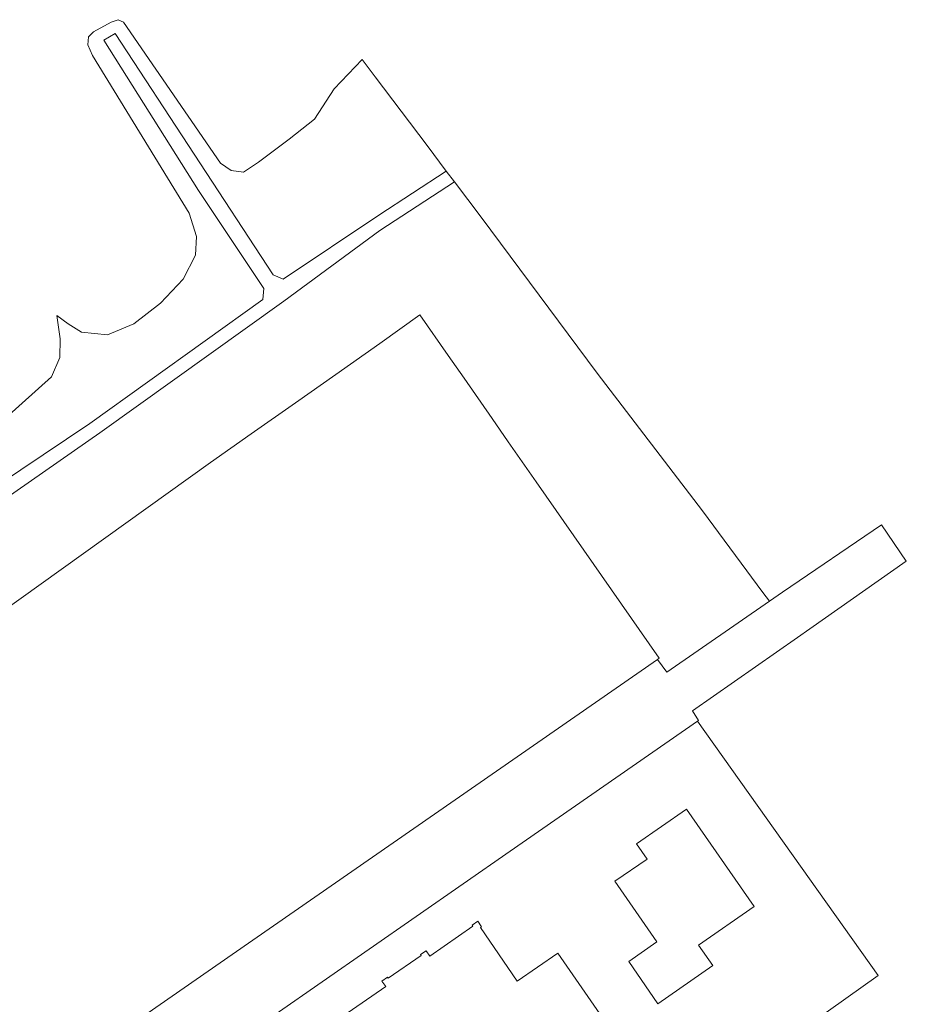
# Model space of a CAD drawing. Header units: metres. Extents: x 80938 to 82288, y 446951 to 448452.
# Tile 43 of 97: x 82174 to 82245, y 447426 to 447505. Entities that reach past the tile are written whole.
import ezdxf

# ---------------------------------------------------------------- set-up
doc = ezdxf.new("R2010")
doc.units = ezdxf.units.M
doc.header["$MEASUREMENT"] = 0
for name, color, linetype, lineweight in [('B-WE-OG-TERREIN_CULTUURSCHEIDING-GV', 253, 'Continuous', 18), ('B-WE-OG-TERREIN_ERF-GV', 253, 'Continuous', 18), ('B-WE-VH-VERHARDING_BETONSTRAATSTEEN-GV', 253, 'Continuous', 18), ('B-WE-VH-VERHARDING_HALFVERHARDING-GV', 253, 'Continuous', 18)]:
    doc.layers.add(name, color=color, linetype=linetype, lineweight=lineweight)

msp = doc.modelspace()

# ---------------------------------------------------------------- linework, layer by layer
at = {"layer": 'B-WE-OG-TERREIN_CULTUURSCHEIDING-GV', "linetype": 'Continuous', "lineweight": 0}
for points in [[(82170.241, 447466.454), (82179.51, 447472.674), (82193.345, 447482.563), (82193.424, 447483.46), (82188.206, 447491.288), (82180.629, 447503.311), (82181.536, 447503.849), (82194.18, 447484.548), (82194.978, 447484.205), (82202.624, 447489.328), (82208.016, 447492.84), (82206.474, 447494.874), (82202.335, 447500.382), (82201.278, 447501.758), (82199.062, 447499.413), (82197.481, 447496.995), (82195.449, 447495.385), (82193, 447493.565), (82191.797, 447492.767), (82190.803, 447492.896), (82189.97, 447493.479), (82182.194, 447504.734), (82181.784, 447504.944), (82181.231, 447504.736), (82179.807, 447503.974), (82179.416, 447503.567), (82179.355, 447502.925), (82179.727, 447502.081), (82187.459, 447489.48), (82188.049, 447487.62), (82187.963, 447486.111), (82186.971, 447484.214), (82185.15, 447482.277), (82183.017, 447480.634), (82180.92, 447479.75), (82178.853, 447479.958), (82177.773, 447480.621), (82176.881, 447481.296), (82177.147, 447479.435), (82177.119, 447477.937), (82176.449, 447476.395), (82172.785, 447473.127)], [(82172.201, 447457.411), (82189.172, 447469.542), (82192.417, 447471.83), (82195.952, 447474.307), (82199.171, 447476.588), (82202.693, 447479.053), (82205.907, 447481.337), (82208.175, 447478.093), (82209.458, 447476.276), (82211.676, 447473.064), (82212.973, 447471.21), (82215.214, 447468.008), (82225.045, 447453.901), (82224.906, 447453.804), (82225.664, 447452.772), (82233.864, 447458.464), (82233.335, 447459.148), (82228.508, 447465.69), (82220.089, 447476.674), (82210.812, 447489.151), (82208.672, 447491.974), (82202.694, 447488.087), (82195.03, 447482.443), (82180.309, 447471.927), (82170.247, 447464.897)]]:
    msp.add_lwpolyline(points, dxfattribs=at)
at = {"layer": 'B-WE-OG-TERREIN_ERF-GV', "linetype": 'Continuous', "lineweight": 0}
for points in [[(82232.218, 447421.171), (82242.563, 447428.544), (82228.114, 447448.873), (82213.136, 447438.474), (82194.322, 447425.411)], [(82199.734, 447425.273), (82203.169, 447427.646), (82202.863, 447428.093), (82203.311, 447428.406), (82203.374, 447428.316), (82206.001, 447430.126), (82205.946, 447430.208), (82206.402, 447430.519), (82206.704, 447430.072), (82210.144, 447432.487), (82210.089, 447432.57), (82210.541, 447432.871), (82210.84, 447432.421), (82210.757, 447432.365), (82213.692, 447428.09), (82216.94, 447430.318), (82223.168, 447421.32)]]:
    msp.add_lwpolyline(points, dxfattribs=at)
msp.add_lwpolyline([(82221.503, 447436.07), (82224.067, 447437.848), (82223.217, 447439.072), (82227.212, 447441.844), (82232.625, 447434.04), (82228.186, 447430.966), (82229.325, 447429.322), (82224.928, 447426.275), (82222.601, 447429.663), (82224.86, 447431.23)], close=True, dxfattribs=at)
at = {"layer": 'B-WE-VH-VERHARDING_BETONSTRAATSTEEN-GV', "linetype": 'Continuous', "lineweight": 0}
msp.add_lwpolyline([(82179.65, 447415.224), (82194.322, 447425.411), (82213.136, 447438.474), (82228.114, 447448.873), (82228.196, 447448.929), (82227.697, 447449.705), (82236.104, 447455.566), (82237.087, 447456.25), (82244.803, 447461.657), (82242.826, 447464.564), (82234.896, 447459.167), (82233.864, 447458.464), (82225.664, 447452.772), (82224.906, 447453.804), (82190.899, 447430.219), (82157.552, 447407.097), (82133.623, 447390.523), (82128.326, 447386.846), (82128.507, 447386.603), (82105.441, 447370.769), (82104.954, 447370.473), (82104.993, 447370.353)], dxfattribs=at)
at = {"layer": 'B-WE-VH-VERHARDING_HALFVERHARDING-GV', "linetype": 'Continuous', "lineweight": 0}
msp.add_lwpolyline([(82154.751, 447453.994), (82157.037, 447455.558), (82164.221, 447460.539), (82170.247, 447464.897), (82180.309, 447471.927), (82195.03, 447482.443), (82202.694, 447488.087), (82208.672, 447491.974), (82208.016, 447492.84), (82202.624, 447489.328), (82194.978, 447484.205), (82194.18, 447484.548), (82181.536, 447503.849), (82180.629, 447503.311), (82188.206, 447491.288), (82193.424, 447483.46), (82193.345, 447482.563), (82179.51, 447472.674), (82170.241, 447466.454), (82164.225, 447462.046), (82157.118, 447456.926), (82153.369, 447454.565)], dxfattribs=at)

doc.saveas('drawing.dxf')
